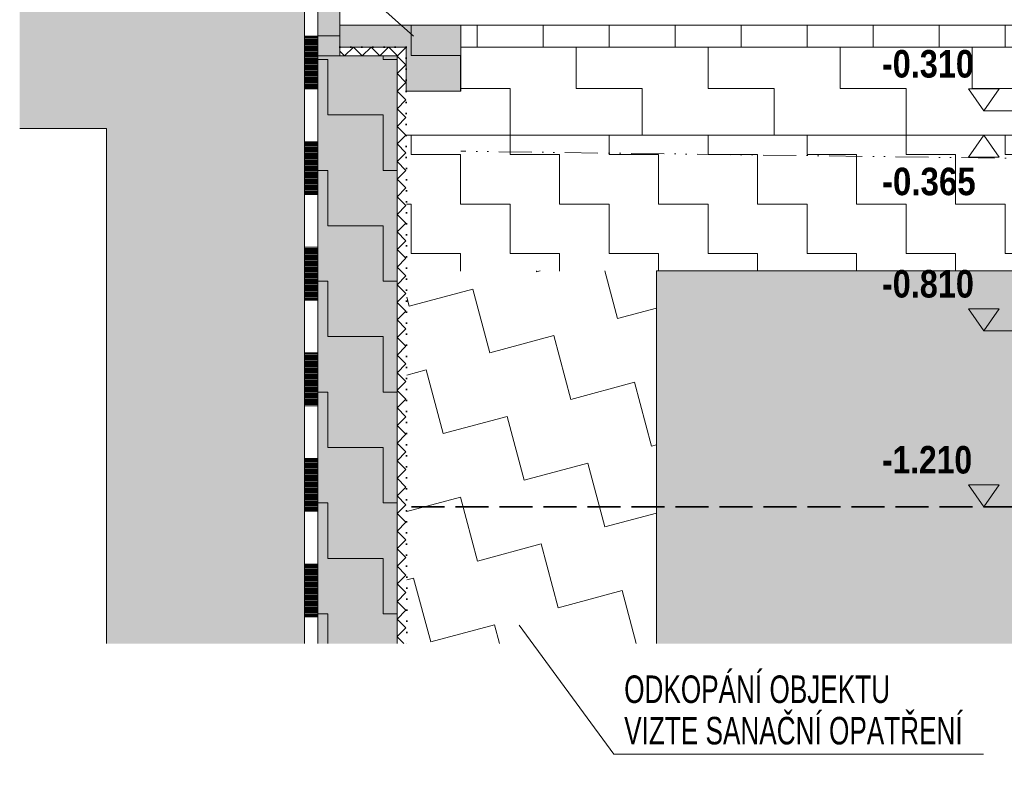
# Model space of a CAD drawing. Header units: millimetres. Extents: x -6145 to 8557, y -96590 to -75675.
# Tile 1 of 29: x -5614 to -3377, y -94145 to -92393. Entities that reach past the tile are written whole.
import ezdxf

# ---------------------------------------------------------------- set-up
doc = ezdxf.new("R2010")
doc.units = ezdxf.units.MM
for name, pattern in [('Carkovana 2x_1', [100, 75, -25]), ('Carkovana 2x_1_2', [195, 150, -45]), ('JIS_08_37', [25, 0, -25]), ('JIS_09_15', [150, 75, -25, 0, -25, 0, -25])]:
    doc.linetypes.add(name, pattern=pattern)
doc.layers.add('XR$3$VSTUPNÍ SCHODY - ŘEZ_1', color=7, linetype='Continuous', lineweight=25)
doc.styles.add('ARIALNARROW', font='ARIALN.TTF')
pattern_1 = [(0, (225, 225), (112.5, 112.5), [112.5, -112.5]), (90, (225, 225), (-112.5, 112.5), [112.5, -112.5])]

# ---------------------------------------------------------------- blocks, each defined once
blk = doc.blocks.new('VZOROVÁ ČÁRA_2')
at = {"layer": 'XR$3$VSTUPNÍ SCHODY - ŘEZ_1', "color": 7, "linetype": 'Continuous', "lineweight": 13}
for p, q in [((-4966.8, -92430.8), (-4936.8, -92430.8)), ((-4966.8, -92430.8), (-4966.8, -92550.8)), ((-4966.8, -92430.8), (-4966.8, -92550.8)), ((-4966.8, -92430.8), (-4966.8, -92550.8)), ((-4966.8, -92430.8), (-4966.8, -92550.8)), ((-4966.8, -92430.8), (-4966.8, -92550.8)), ((-4966.8, -92433.2), (-4936.8, -92433.2)), ((-4936.8, -92430.8), (-4936.8, -92550.8)), ((-4966.8, -92435.6), (-4936.8, -92435.6)), ((-4966.8, -92438), (-4936.8, -92438)), ((-4966.8, -92440.4), (-4936.8, -92440.4)), ((-4966.8, -92442.8), (-4936.8, -92442.8)), ((-4966.8, -92445.2), (-4936.8, -92445.2)), ((-4966.8, -92447.6), (-4936.8, -92447.6)), ((-4966.8, -92450), (-4936.8, -92450)), ((-4966.8, -92452.4), (-4936.8, -92452.4)), ((-4966.8, -92454.8), (-4936.8, -92454.8)), ((-4966.8, -92457.2), (-4936.8, -92457.2)), ((-4966.8, -92459.6), (-4936.8, -92459.6)), ((-4966.8, -92462), (-4936.8, -92462)), ((-4966.8, -92464.4), (-4936.8, -92464.4)), ((-4966.8, -92466.8), (-4936.8, -92466.8)), ((-4966.8, -92469.2), (-4936.8, -92469.2)), ((-4966.8, -92471.6), (-4936.8, -92471.6)), ((-4966.8, -92474), (-4936.8, -92474)), ((-4966.8, -92476.4), (-4936.8, -92476.4)), ((-4966.8, -92478.8), (-4936.8, -92478.8)), ((-4966.8, -92481.2), (-4936.8, -92481.2)), ((-4966.8, -92483.6), (-4936.8, -92483.6)), ((-4966.8, -92486), (-4936.8, -92486)), ((-4966.8, -92488.4), (-4936.8, -92488.4)), ((-4966.8, -92490.8), (-4936.8, -92490.8)), ((-4966.8, -92493.2), (-4936.8, -92493.2)), ((-4966.8, -92495.6), (-4936.8, -92495.6)), ((-4966.8, -92498), (-4936.8, -92498)), ((-4966.8, -92500.4), (-4936.8, -92500.4)), ((-4966.8, -92502.8), (-4936.8, -92502.8)), ((-4966.8, -92505.2), (-4936.8, -92505.2)), ((-4966.8, -92507.6), (-4936.8, -92507.6)), ((-4966.8, -92510), (-4936.8, -92510)), ((-4966.8, -92512.4), (-4936.8, -92512.4)), ((-4966.8, -92514.8), (-4936.8, -92514.8)), ((-4966.8, -92517.2), (-4936.8, -92517.2)), ((-4966.8, -92519.6), (-4936.8, -92519.6)), ((-4966.8, -92522), (-4936.8, -92522)), ((-4966.8, -92524.4), (-4936.8, -92524.4)), ((-4966.8, -92526.8), (-4936.8, -92526.8)), ((-4966.8, -92529.2), (-4936.8, -92529.2)), ((-4966.8, -92531.6), (-4936.8, -92531.6)), ((-4966.8, -92534), (-4936.8, -92534)), ((-4966.8, -92536.4), (-4936.8, -92536.4)), ((-4966.8, -92538.8), (-4936.8, -92538.8)), ((-4966.8, -92541.2), (-4936.8, -92541.2)), ((-4966.8, -92543.6), (-4936.8, -92543.6)), ((-4966.8, -92546), (-4936.8, -92546)), ((-4966.8, -92548.4), (-4936.8, -92548.4)), ((-4966.8, -92550.8), (-4936.8, -92550.8)), ((-4936.8, -92550.8), (-4936.8, -92670.8)), ((-4966.8, -92670.8), (-4936.8, -92670.8)), ((-4966.8, -92670.8), (-4966.8, -92790.8)), ((-4966.8, -92670.8), (-4966.8, -92790.8)), ((-4966.8, -92670.8), (-4966.8, -92790.8)), ((-4966.8, -92670.8), (-4966.8, -92790.8)), ((-4966.8, -92670.8), (-4966.8, -92790.8)), ((-4966.8, -92673.2), (-4936.8, -92673.2)), ((-4966.8, -92675.6), (-4936.8, -92675.6)), ((-4966.8, -92678), (-4936.8, -92678)), ((-4966.8, -92680.4), (-4936.8, -92680.4)), ((-4936.8, -92670.8), (-4936.8, -92790.8)), ((-4966.8, -92682.8), (-4936.8, -92682.8)), ((-4966.8, -92685.2), (-4936.8, -92685.2)), ((-4966.8, -92687.6), (-4936.8, -92687.6)), ((-4966.8, -92690), (-4936.8, -92690)), ((-4966.8, -92692.4), (-4936.8, -92692.4)), ((-4966.8, -92694.8), (-4936.8, -92694.8)), ((-4966.8, -92697.2), (-4936.8, -92697.2)), ((-4966.8, -92699.6), (-4936.8, -92699.6)), ((-4966.8, -92702), (-4936.8, -92702)), ((-4966.8, -92704.4), (-4936.8, -92704.4)), ((-4966.8, -92706.8), (-4936.8, -92706.8)), ((-4966.8, -92709.2), (-4936.8, -92709.2)), ((-4966.8, -92711.6), (-4936.8, -92711.6)), ((-4966.8, -92714), (-4936.8, -92714)), ((-4966.8, -92716.4), (-4936.8, -92716.4)), ((-4966.8, -92718.8), (-4936.8, -92718.8)), ((-4966.8, -92721.2), (-4936.8, -92721.2)), ((-4966.8, -92723.6), (-4936.8, -92723.6)), ((-4966.8, -92726), (-4936.8, -92726)), ((-4966.8, -92728.4), (-4936.8, -92728.4)), ((-4966.8, -92730.8), (-4936.8, -92730.8)), ((-4966.8, -92733.2), (-4936.8, -92733.2)), ((-4966.8, -92735.6), (-4936.8, -92735.6)), ((-4966.8, -92738), (-4936.8, -92738)), ((-4966.8, -92740.4), (-4936.8, -92740.4)), ((-4966.8, -92742.8), (-4936.8, -92742.8)), ((-4966.8, -92745.2), (-4936.8, -92745.2)), ((-4966.8, -92747.6), (-4936.8, -92747.6)), ((-4966.8, -92750), (-4936.8, -92750)), ((-4966.8, -92752.4), (-4936.8, -92752.4)), ((-4966.8, -92754.8), (-4936.8, -92754.8)), ((-4966.8, -92757.2), (-4936.8, -92757.2)), ((-4966.8, -92759.6), (-4936.8, -92759.6)), ((-4966.8, -92762), (-4936.8, -92762)), ((-4966.8, -92764.4), (-4936.8, -92764.4)), ((-4966.8, -92766.8), (-4936.8, -92766.8)), ((-4966.8, -92769.2), (-4936.8, -92769.2)), ((-4966.8, -92771.6), (-4936.8, -92771.6)), ((-4966.8, -92774), (-4936.8, -92774)), ((-4966.8, -92776.4), (-4936.8, -92776.4)), ((-4966.8, -92778.8), (-4936.8, -92778.8)), ((-4966.8, -92781.2), (-4936.8, -92781.2)), ((-4966.8, -92783.6), (-4936.8, -92783.6)), ((-4966.8, -92786), (-4936.8, -92786)), ((-4966.8, -92788.4), (-4936.8, -92788.4)), ((-4966.8, -92790.8), (-4936.8, -92790.8)), ((-4936.8, -92790.8), (-4936.8, -92910.8)), ((-4966.8, -92910.8), (-4936.8, -92910.8)), ((-4966.8, -92910.8), (-4966.8, -93030.8)), ((-4966.8, -92910.8), (-4966.8, -93030.8)), ((-4966.8, -92910.8), (-4966.8, -93030.8)), ((-4966.8, -92910.8), (-4966.8, -93030.8)), ((-4966.8, -92910.8), (-4966.8, -93030.8)), ((-4966.8, -92913.2), (-4936.8, -92913.2)), ((-4966.8, -92915.6), (-4936.8, -92915.6)), ((-4966.8, -92918), (-4936.8, -92918)), ((-4966.8, -92920.4), (-4936.8, -92920.4)), ((-4966.8, -92922.8), (-4936.8, -92922.8)), ((-4966.8, -92925.2), (-4936.8, -92925.2)), ((-4936.8, -92910.8), (-4936.8, -93030.8)), ((-4966.8, -92927.6), (-4936.8, -92927.6)), ((-4966.8, -92930), (-4936.8, -92930)), ((-4966.8, -92932.4), (-4936.8, -92932.4)), ((-4966.8, -92934.8), (-4936.8, -92934.8)), ((-4966.8, -92937.2), (-4936.8, -92937.2)), ((-4966.8, -92939.6), (-4936.8, -92939.6)), ((-4966.8, -92942), (-4936.8, -92942)), ((-4966.8, -92944.4), (-4936.8, -92944.4)), ((-4966.8, -92946.8), (-4936.8, -92946.8)), ((-4966.8, -92949.2), (-4936.8, -92949.2)), ((-4966.8, -92951.6), (-4936.8, -92951.6)), ((-4966.8, -92954), (-4936.8, -92954)), ((-4966.8, -92956.4), (-4936.8, -92956.4)), ((-4966.8, -92958.8), (-4936.8, -92958.8)), ((-4966.8, -92961.2), (-4936.8, -92961.2)), ((-4966.8, -92963.6), (-4936.8, -92963.6)), ((-4966.8, -92966), (-4936.8, -92966)), ((-4966.8, -92968.4), (-4936.8, -92968.4)), ((-4966.8, -92970.8), (-4936.8, -92970.8)), ((-4966.8, -92973.2), (-4936.8, -92973.2)), ((-4966.8, -92975.6), (-4936.8, -92975.6)), ((-4966.8, -92978), (-4936.8, -92978)), ((-4966.8, -92980.4), (-4936.8, -92980.4)), ((-4966.8, -92982.8), (-4936.8, -92982.8)), ((-4966.8, -92985.2), (-4936.8, -92985.2)), ((-4966.8, -92987.6), (-4936.8, -92987.6)), ((-4966.8, -92990), (-4936.8, -92990)), ((-4966.8, -92992.4), (-4936.8, -92992.4)), ((-4966.8, -92994.8), (-4936.8, -92994.8)), ((-4966.8, -92997.2), (-4936.8, -92997.2)), ((-4966.8, -92999.6), (-4936.8, -92999.6)), ((-4966.8, -93002), (-4936.8, -93002)), ((-4966.8, -93004.4), (-4936.8, -93004.4)), ((-4966.8, -93006.8), (-4936.8, -93006.8)), ((-4966.8, -93009.2), (-4936.8, -93009.2)), ((-4966.8, -93011.6), (-4936.8, -93011.6)), ((-4966.8, -93014), (-4936.8, -93014)), ((-4966.8, -93016.4), (-4936.8, -93016.4)), ((-4966.8, -93018.8), (-4936.8, -93018.8)), ((-4966.8, -93021.2), (-4936.8, -93021.2)), ((-4966.8, -93023.6), (-4936.8, -93023.6)), ((-4966.8, -93026), (-4936.8, -93026)), ((-4966.8, -93028.4), (-4936.8, -93028.4)), ((-4966.8, -93030.8), (-4936.8, -93030.8)), ((-4936.8, -93030.8), (-4936.7, -93150.8)), ((-4966.7, -93150.8), (-4936.7, -93150.8)), ((-4966.7, -93150.8), (-4966.7, -93270.8)), ((-4966.7, -93150.8), (-4966.7, -93270.8)), ((-4966.7, -93150.8), (-4966.7, -93270.8)), ((-4966.7, -93150.8), (-4966.7, -93270.8)), ((-4966.7, -93150.8), (-4966.7, -93270.8)), ((-4966.7, -93153.2), (-4936.7, -93153.2)), ((-4966.7, -93155.6), (-4936.7, -93155.6)), ((-4966.7, -93158), (-4936.7, -93158)), ((-4966.7, -93160.4), (-4936.7, -93160.4)), ((-4966.7, -93162.8), (-4936.7, -93162.8)), ((-4966.7, -93165.2), (-4936.7, -93165.2)), ((-4966.7, -93167.6), (-4936.7, -93167.6)), ((-4966.7, -93170), (-4936.7, -93170)), ((-4966.7, -93172.4), (-4936.7, -93172.4)), ((-4936.7, -93150.8), (-4936.7, -93270.8)), ((-4966.7, -93174.8), (-4936.7, -93174.8)), ((-4966.7, -93177.2), (-4936.7, -93177.2)), ((-4966.7, -93179.6), (-4936.7, -93179.6)), ((-4966.7, -93182), (-4936.7, -93182)), ((-4966.7, -93184.4), (-4936.7, -93184.4)), ((-4966.7, -93186.8), (-4936.7, -93186.8)), ((-4966.7, -93189.2), (-4936.7, -93189.2)), ((-4966.7, -93191.6), (-4936.7, -93191.6)), ((-4966.7, -93194), (-4936.7, -93194)), ((-4966.7, -93196.4), (-4936.7, -93196.4)), ((-4966.7, -93198.8), (-4936.7, -93198.8)), ((-4966.7, -93201.2), (-4936.7, -93201.2)), ((-4966.7, -93203.6), (-4936.7, -93203.6)), ((-4966.7, -93206), (-4936.7, -93206)), ((-4966.7, -93208.4), (-4936.7, -93208.4)), ((-4966.7, -93210.8), (-4936.7, -93210.8)), ((-4966.7, -93213.2), (-4936.7, -93213.2)), ((-4966.7, -93215.6), (-4936.7, -93215.6)), ((-4966.7, -93218), (-4936.7, -93218)), ((-4966.7, -93220.4), (-4936.7, -93220.4)), ((-4966.7, -93222.8), (-4936.7, -93222.8)), ((-4966.7, -93225.2), (-4936.7, -93225.2)), ((-4966.7, -93227.6), (-4936.7, -93227.6)), ((-4966.7, -93230), (-4936.7, -93230)), ((-4966.7, -93232.4), (-4936.7, -93232.4)), ((-4966.7, -93234.8), (-4936.7, -93234.8)), ((-4966.7, -93237.2), (-4936.7, -93237.2)), ((-4966.7, -93239.6), (-4936.7, -93239.6)), ((-4966.7, -93242), (-4936.7, -93242)), ((-4966.7, -93244.4), (-4936.7, -93244.4)), ((-4966.7, -93246.8), (-4936.7, -93246.8)), ((-4966.7, -93249.2), (-4936.7, -93249.2)), ((-4966.7, -93251.6), (-4936.7, -93251.6)), ((-4966.7, -93254), (-4936.7, -93254)), ((-4966.7, -93256.4), (-4936.7, -93256.4)), ((-4966.7, -93258.8), (-4936.7, -93258.8)), ((-4966.7, -93261.2), (-4936.7, -93261.2)), ((-4966.7, -93263.6), (-4936.7, -93263.6)), ((-4966.7, -93266), (-4936.7, -93266)), ((-4966.7, -93268.4), (-4936.7, -93268.4)), ((-4966.7, -93270.8), (-4936.7, -93270.8)), ((-4936.7, -93270.8), (-4936.7, -93390.8)), ((-4966.7, -93390.8), (-4936.7, -93390.8)), ((-4966.7, -93390.8), (-4966.7, -93510.8)), ((-4966.7, -93390.8), (-4966.7, -93510.8)), ((-4966.7, -93390.8), (-4966.7, -93510.8)), ((-4966.7, -93390.8), (-4966.7, -93510.8)), ((-4966.7, -93390.8), (-4966.7, -93510.8)), ((-4966.7, -93393.2), (-4936.7, -93393.2)), ((-4966.7, -93395.6), (-4936.7, -93395.6)), ((-4936.7, -93390.8), (-4936.7, -93510.8)), ((-4966.7, -93398), (-4936.7, -93398)), ((-4966.7, -93400.4), (-4936.7, -93400.4)), ((-4966.7, -93402.8), (-4936.7, -93402.8)), ((-4966.7, -93405.2), (-4936.7, -93405.2)), ((-4966.7, -93407.6), (-4936.7, -93407.6)), ((-4966.7, -93410), (-4936.7, -93410)), ((-4966.7, -93412.4), (-4936.7, -93412.4)), ((-4966.7, -93414.8), (-4936.7, -93414.8)), ((-4966.7, -93417.2), (-4936.7, -93417.2)), ((-4966.7, -93419.6), (-4936.7, -93419.6)), ((-4966.7, -93422), (-4936.7, -93422)), ((-4966.7, -93424.4), (-4936.7, -93424.4)), ((-4966.7, -93426.8), (-4936.7, -93426.8)), ((-4966.7, -93429.2), (-4936.7, -93429.2)), ((-4966.7, -93431.6), (-4936.7, -93431.6)), ((-4966.7, -93434), (-4936.7, -93434)), ((-4966.7, -93436.4), (-4936.7, -93436.4)), ((-4966.7, -93438.8), (-4936.7, -93438.8)), ((-4966.7, -93441.2), (-4936.7, -93441.2)), ((-4966.7, -93443.6), (-4936.7, -93443.6)), ((-4966.7, -93446), (-4936.7, -93446)), ((-4966.7, -93448.4), (-4936.7, -93448.4)), ((-4966.7, -93450.8), (-4936.7, -93450.8)), ((-4966.7, -93453.2), (-4936.7, -93453.2)), ((-4966.7, -93455.6), (-4936.7, -93455.6)), ((-4966.7, -93458), (-4936.7, -93458)), ((-4966.7, -93460.4), (-4936.7, -93460.4)), ((-4966.7, -93462.8), (-4936.7, -93462.8)), ((-4966.7, -93465.2), (-4936.7, -93465.2)), ((-4966.7, -93467.6), (-4936.7, -93467.6)), ((-4966.7, -93470), (-4936.7, -93470)), ((-4966.7, -93472.4), (-4936.7, -93472.4)), ((-4966.7, -93474.8), (-4936.7, -93474.8)), ((-4966.7, -93477.2), (-4936.7, -93477.2)), ((-4966.7, -93479.6), (-4936.7, -93479.6)), ((-4966.7, -93482), (-4936.7, -93482)), ((-4966.7, -93484.4), (-4936.7, -93484.4)), ((-4966.7, -93486.8), (-4936.7, -93486.8)), ((-4966.7, -93489.2), (-4936.7, -93489.2)), ((-4966.7, -93491.6), (-4936.7, -93491.6)), ((-4966.7, -93494), (-4936.7, -93494)), ((-4966.7, -93496.4), (-4936.7, -93496.4)), ((-4966.7, -93498.8), (-4936.7, -93498.8)), ((-4966.7, -93501.2), (-4936.7, -93501.2)), ((-4966.7, -93503.6), (-4936.7, -93503.6)), ((-4966.7, -93506), (-4936.7, -93506)), ((-4966.7, -93508.4), (-4936.7, -93508.4)), ((-4966.7, -93510.8), (-4936.7, -93510.8)), ((-4936.7, -93510.8), (-4936.7, -93630.8)), ((-4966.7, -93630.8), (-4936.7, -93630.8)), ((-4966.7, -93630.8), (-4966.7, -93750.8)), ((-4966.7, -93630.8), (-4966.7, -93750.8)), ((-4966.7, -93630.8), (-4966.7, -93750.8)), ((-4966.7, -93630.8), (-4966.7, -93750.8)), ((-4966.7, -93630.8), (-4966.7, -93750.8)), ((-4966.7, -93633.2), (-4936.7, -93633.2)), ((-4966.7, -93635.6), (-4936.7, -93635.6)), ((-4966.7, -93638), (-4936.7, -93638)), ((-4966.7, -93640.4), (-4936.7, -93640.4)), ((-4966.7, -93642.8), (-4936.7, -93642.8)), ((-4936.7, -93630.8), (-4936.7, -93750.8)), ((-4966.7, -93645.2), (-4936.7, -93645.2)), ((-4966.7, -93647.6), (-4936.7, -93647.6)), ((-4966.7, -93650), (-4936.7, -93650)), ((-4966.7, -93652.4), (-4936.7, -93652.4)), ((-4966.7, -93654.8), (-4936.7, -93654.8)), ((-4966.7, -93657.2), (-4936.7, -93657.2)), ((-4966.7, -93659.6), (-4936.7, -93659.6)), ((-4966.7, -93662), (-4936.7, -93662)), ((-4966.7, -93664.4), (-4936.7, -93664.4)), ((-4966.7, -93666.8), (-4936.7, -93666.8)), ((-4966.7, -93669.2), (-4936.7, -93669.2)), ((-4966.7, -93671.6), (-4936.7, -93671.6)), ((-4966.7, -93674), (-4936.7, -93674)), ((-4966.7, -93676.4), (-4936.7, -93676.4)), ((-4966.7, -93678.8), (-4936.7, -93678.8)), ((-4966.7, -93681.2), (-4936.7, -93681.2)), ((-4966.7, -93683.6), (-4936.7, -93683.6)), ((-4966.7, -93686), (-4936.7, -93686)), ((-4966.7, -93688.4), (-4936.7, -93688.4)), ((-4966.7, -93690.8), (-4936.7, -93690.8)), ((-4966.7, -93693.2), (-4936.7, -93693.2)), ((-4966.7, -93695.6), (-4936.7, -93695.6)), ((-4966.7, -93698), (-4936.7, -93698)), ((-4966.7, -93700.4), (-4936.7, -93700.4)), ((-4966.7, -93702.8), (-4936.7, -93702.8)), ((-4966.7, -93705.2), (-4936.7, -93705.2)), ((-4966.7, -93707.6), (-4936.7, -93707.6)), ((-4966.7, -93710), (-4936.7, -93710)), ((-4966.7, -93712.4), (-4936.7, -93712.4)), ((-4966.7, -93714.8), (-4936.7, -93714.8)), ((-4966.7, -93717.2), (-4936.7, -93717.2)), ((-4966.7, -93719.6), (-4936.7, -93719.6)), ((-4966.7, -93722), (-4936.7, -93722)), ((-4966.7, -93724.4), (-4936.7, -93724.4)), ((-4966.7, -93726.8), (-4936.7, -93726.8)), ((-4966.7, -93729.2), (-4936.7, -93729.2)), ((-4966.7, -93731.6), (-4936.7, -93731.6)), ((-4966.7, -93734), (-4936.7, -93734)), ((-4966.7, -93736.4), (-4936.7, -93736.4)), ((-4966.7, -93738.8), (-4936.7, -93738.8)), ((-4966.7, -93741.2), (-4936.7, -93741.2)), ((-4966.7, -93743.6), (-4936.7, -93743.6)), ((-4966.7, -93746), (-4936.7, -93746)), ((-4966.7, -93748.4), (-4936.7, -93748.4)), ((-4966.7, -93750.8), (-4966.7, -93811.7)), ((-4966.7, -93750.8), (-4966.7, -93811.7)), ((-4966.7, -93750.8), (-4936.7, -93750.8)), ((-4936.7, -93750.8), (-4936.7, -93811.7))]:
    blk.add_line(p, q, dxfattribs=at)
for points in [[(-4966.8, -92310.8), (-4966.8, -92310.8), (-4966.8, -92430.8), (-4966.8, -92550.8)], [(-4966.8, -92310.8), (-4966.8, -92310.8), (-4966.8, -92430.8), (-4966.8, -92550.8)], [(-4936.8, -92310.8), (-4936.8, -92310.8), (-4936.8, -92430.8)], [(-4966.8, -92550.8), (-4966.8, -92670.8), (-4966.8, -92790.8)], [(-4966.8, -92550.8), (-4966.8, -92670.8), (-4966.8, -92790.8)], [(-4966.8, -92790.8), (-4966.8, -92910.8), (-4966.8, -93030.8)], [(-4966.8, -92790.8), (-4966.8, -92910.8), (-4966.8, -93030.8)], [(-4966.8, -93030.8), (-4966.7, -93150.8), (-4966.7, -93270.8)], [(-4966.8, -93030.8), (-4966.7, -93150.8), (-4966.7, -93270.8)], [(-4966.7, -93270.8), (-4966.7, -93390.8), (-4966.7, -93510.8)], [(-4966.7, -93270.8), (-4966.7, -93390.8), (-4966.7, -93510.8)], [(-4966.7, -93510.8), (-4966.7, -93630.8), (-4966.7, -93750.8)], [(-4966.7, -93510.8), (-4966.7, -93630.8), (-4966.7, -93750.8)]]:
    blk.add_lwpolyline(points, dxfattribs=at)
blk = doc.blocks.new('VZOROVÁ ČÁRA_3')
at = {"layer": 'XR$3$VSTUPNÍ SCHODY - ŘEZ_1', "color": 7, "linetype": 'Continuous', "lineweight": 13}
for p, q in [((-4855.8, -92455.8), (-4855.8, -92455.8)), ((-4855.8, -92455.8), (-4855.8, -92455.8)), ((-4815.8, -92455.8), (-4815.8, -92455.8)), ((-4815.8, -92455.8), (-4815.8, -92455.8)), ((-4775.8, -92455.8), (-4775.8, -92455.8)), ((-4775.8, -92455.8), (-4775.8, -92455.8)), ((-4735.8, -92455.8), (-4735.8, -92455.8)), ((-4735.8, -92455.8), (-4735.8, -92455.8))]:
    blk.add_line(p, q, dxfattribs=at)
for points in [[(-4855.8, -92455.8), (-4875.8, -92475.8), (-4886.7, -92464.8)], [(-4815.8, -92455.8), (-4835.8, -92475.8), (-4855.7, -92455.8)], [(-4775.8, -92455.8), (-4795.8, -92475.8), (-4815.7, -92455.8)], [(-4735.8, -92455.8), (-4755.8, -92475.8), (-4775.7, -92455.8)]]:
    blk.add_lwpolyline(points, dxfattribs=at)
blk = doc.blocks.new('VZOROVÁ ČÁRA_4')
at = {"layer": 'XR$3$VSTUPNÍ SCHODY - ŘEZ_1', "color": 7, "linetype": 'Continuous', "lineweight": 13}
for p, q in [((-4756.7, -92475.9), (-4756.7, -92475.9)), ((-4756.7, -92475.9), (-4756.7, -92475.9)), ((-4756.7, -92515.9), (-4756.7, -92515.9)), ((-4756.7, -92515.9), (-4756.7, -92515.9)), ((-4756.7, -92555.9), (-4756.7, -92555.9)), ((-4756.7, -92555.9), (-4756.7, -92555.9)), ((-4756.7, -92595.9), (-4756.7, -92595.9)), ((-4756.7, -92595.9), (-4756.7, -92595.9)), ((-4756.7, -92635.9), (-4756.7, -92635.9)), ((-4756.7, -92635.9), (-4756.7, -92635.9)), ((-4756.7, -92675.9), (-4756.7, -92675.9)), ((-4756.7, -92675.9), (-4756.7, -92675.9)), ((-4756.7, -92715.9), (-4756.7, -92715.9)), ((-4756.7, -92715.9), (-4756.7, -92715.9)), ((-4756.7, -92755.9), (-4756.7, -92755.9)), ((-4756.7, -92755.9), (-4756.7, -92755.9)), ((-4756.7, -92795.9), (-4756.7, -92795.9)), ((-4756.7, -92795.9), (-4756.7, -92795.9)), ((-4756.7, -92835.9), (-4756.7, -92835.9)), ((-4756.7, -92835.9), (-4756.7, -92835.9)), ((-4756.7, -92875.9), (-4756.7, -92875.9)), ((-4756.7, -92875.9), (-4756.7, -92875.9)), ((-4756.7, -92915.9), (-4756.7, -92915.9)), ((-4756.7, -92915.9), (-4756.7, -92915.9)), ((-4756.7, -92955.9), (-4756.7, -92955.9)), ((-4756.7, -92955.9), (-4756.7, -92955.9)), ((-4756.7, -92995.9), (-4756.7, -92995.9)), ((-4756.7, -92995.9), (-4756.7, -92995.9)), ((-4756.7, -93035.9), (-4756.7, -93035.9)), ((-4756.7, -93035.9), (-4756.7, -93035.9)), ((-4756.7, -93075.9), (-4756.7, -93075.9)), ((-4756.7, -93075.9), (-4756.7, -93075.9)), ((-4756.7, -93115.9), (-4756.7, -93115.9)), ((-4756.7, -93115.9), (-4756.7, -93115.9)), ((-4756.7, -93155.9), (-4756.7, -93155.9)), ((-4756.7, -93155.9), (-4756.7, -93155.9)), ((-4756.7, -93195.9), (-4756.7, -93195.9)), ((-4756.7, -93195.9), (-4756.7, -93195.9)), ((-4756.7, -93235.9), (-4756.7, -93235.9)), ((-4756.7, -93235.9), (-4756.7, -93235.9)), ((-4756.7, -93275.9), (-4756.7, -93275.9)), ((-4756.7, -93275.9), (-4756.7, -93275.9)), ((-4756.7, -93315.9), (-4756.7, -93315.9)), ((-4756.7, -93315.9), (-4756.7, -93315.9)), ((-4756.7, -93355.9), (-4756.7, -93355.9)), ((-4756.7, -93355.9), (-4756.7, -93355.9)), ((-4756.7, -93395.9), (-4756.7, -93395.9)), ((-4756.7, -93395.9), (-4756.7, -93395.9)), ((-4756.7, -93435.9), (-4756.7, -93435.9)), ((-4756.7, -93435.9), (-4756.7, -93435.9)), ((-4756.7, -93475.9), (-4756.7, -93475.9)), ((-4756.7, -93475.9), (-4756.7, -93475.9)), ((-4756.7, -93515.9), (-4756.7, -93515.9)), ((-4756.7, -93515.9), (-4756.7, -93515.9)), ((-4756.7, -93555.9), (-4756.7, -93555.9)), ((-4756.7, -93555.9), (-4756.7, -93555.9)), ((-4756.7, -93595.9), (-4756.7, -93595.9)), ((-4756.7, -93595.9), (-4756.7, -93595.9)), ((-4756.7, -93635.9), (-4756.7, -93635.9)), ((-4756.7, -93635.9), (-4756.7, -93635.9)), ((-4756.7, -93675.9), (-4756.7, -93675.9)), ((-4756.7, -93675.9), (-4756.7, -93675.9)), ((-4756.7, -93715.9), (-4756.7, -93715.9)), ((-4756.7, -93715.9), (-4756.7, -93715.9)), ((-4756.7, -93755.9), (-4756.7, -93755.9)), ((-4756.7, -93755.9), (-4756.7, -93755.9)), ((-4756.7, -93795.9), (-4756.7, -93795.9)), ((-4756.7, -93795.9), (-4756.7, -93795.9)), ((-4756.7, -93795.9), (-4740.9, -93811.7))]:
    blk.add_line(p, q, dxfattribs=at)
for points in [[(-4756.7, -92475.9), (-4736.7, -92495.8), (-4756.7, -92515.8)], [(-4756.7, -92515.9), (-4736.7, -92535.8), (-4756.7, -92555.8)], [(-4756.7, -92555.9), (-4736.7, -92575.8), (-4756.7, -92595.8)], [(-4756.7, -92595.9), (-4736.7, -92615.8), (-4756.7, -92635.8)], [(-4756.7, -92635.9), (-4736.7, -92655.8), (-4756.7, -92675.8)], [(-4756.7, -92675.9), (-4736.7, -92695.8), (-4756.7, -92715.8)], [(-4756.7, -92715.9), (-4736.7, -92735.8), (-4756.7, -92755.8)], [(-4756.7, -92755.9), (-4736.7, -92775.8), (-4756.7, -92795.8)], [(-4756.7, -92795.9), (-4736.7, -92815.8), (-4756.7, -92835.8)], [(-4756.7, -92835.9), (-4736.7, -92855.8), (-4756.7, -92875.8)], [(-4756.7, -92875.9), (-4736.7, -92895.8), (-4756.7, -92915.8)], [(-4756.7, -92915.9), (-4736.7, -92935.8), (-4756.7, -92955.8)], [(-4756.7, -92955.9), (-4736.7, -92975.8), (-4756.7, -92995.8)], [(-4756.7, -92995.9), (-4736.7, -93015.8), (-4756.7, -93035.8)], [(-4756.7, -93035.9), (-4736.7, -93055.8), (-4756.7, -93075.8)], [(-4756.7, -93075.9), (-4736.7, -93095.8), (-4756.7, -93115.8)], [(-4756.7, -93115.9), (-4736.7, -93135.8), (-4756.7, -93155.8)], [(-4756.7, -93155.9), (-4736.7, -93175.8), (-4756.7, -93195.8)], [(-4756.7, -93195.9), (-4736.7, -93215.8), (-4756.7, -93235.8)], [(-4756.7, -93235.9), (-4736.7, -93255.8), (-4756.7, -93275.8)], [(-4756.7, -93275.9), (-4736.7, -93295.8), (-4756.7, -93315.8)], [(-4756.7, -93315.9), (-4736.7, -93335.8), (-4756.7, -93355.8)], [(-4756.7, -93355.9), (-4736.7, -93375.8), (-4756.7, -93395.8)], [(-4756.7, -93395.9), (-4736.7, -93415.8), (-4756.7, -93435.8)], [(-4756.7, -93435.9), (-4736.7, -93455.8), (-4756.7, -93475.8)], [(-4756.7, -93475.9), (-4736.7, -93495.8), (-4756.7, -93515.8)], [(-4756.7, -93515.9), (-4736.7, -93535.8), (-4756.7, -93555.8)], [(-4756.7, -93555.9), (-4736.7, -93575.8), (-4756.7, -93595.8)], [(-4756.7, -93595.9), (-4736.7, -93615.8), (-4756.7, -93635.8)], [(-4756.7, -93635.9), (-4736.7, -93655.8), (-4756.7, -93675.8)], [(-4756.7, -93675.9), (-4736.7, -93695.8), (-4756.7, -93715.8)], [(-4756.7, -93715.9), (-4736.7, -93735.8), (-4756.7, -93755.8)], [(-4756.7, -93755.9), (-4736.7, -93775.8), (-4756.7, -93795.8)]]:
    blk.add_lwpolyline(points, dxfattribs=at)
blk = doc.blocks.new('COMPLEX_ELEVATIONDIM_7')
at = {"layer": 'XR$3$VSTUPNÍ SCHODY - ŘEZ_1', "color": 6, "linetype": 'Continuous', "lineweight": 18}
for p, q in [((-3388.1, -92250.8), (-3458.1, -92250.8)), ((-3458.1, -92250.8), (-3423.1, -92300.8)), ((-3423.1, -92300.8), (-3388.1, -92250.8)), ((-2226.6, -92240.8), (-2226.6, -92340.7)), ((-2126.7, -92240.8), (-2226.6, -92240.8)), ((-2126.7, -92340.7), (-2126.7, -92240.8)), ((-2502.1, -92265.5), (-2431.4, -92336.1)), ((-2502, -92336.1), (-2431.4, -92265.5)), ((-3423.1, -92300.8), (-3423.1, -92300.8)), ((-3423.1, -92300.8), (-3423.1, -92300.8)), ((-3423.1, -92300.8), (-3323.1, -92300.8)), ((-3423.1, -92300.8), (-3423.1, -92300.8)), ((-3423.1, -92300.8), (-3423.1, -92300.8)), ((-2226.6, -92340.7), (-2126.7, -92340.7)), ((-3388.1, -92550.8), (-3458.1, -92550.8)), ((-3458.1, -92550.8), (-3423.1, -92600.8)), ((-3423.1, -92600.8), (-3388.1, -92550.8)), ((-2552.1, -92565.5), (-2481.4, -92636.1)), ((-2552, -92636.1), (-2481.4, -92565.5)), ((-3423.1, -92600.8), (-3423.1, -92600.8)), ((-3423.1, -92600.8), (-3423.1, -92600.8)), ((-3423.1, -92600.8), (-3323.1, -92600.8)), ((-3423.1, -92600.8), (-3423.1, -92600.8)), ((-3423.1, -92600.8), (-3423.1, -92600.8)), ((-2552.1, -92620.5), (-2481.4, -92691.1)), ((-2552, -92691.1), (-2481.4, -92620.5)), ((-3458.1, -92705.8), (-3423.1, -92655.8)), ((-3423.1, -92655.8), (-3388.1, -92705.8)), ((-3423.1, -92655.8), (-3423.1, -92655.8)), ((-3423.1, -92655.8), (-3423.1, -92655.8)), ((-3423.1, -92655.8), (-3323.1, -92655.8)), ((-3423.1, -92655.8), (-3423.1, -92655.8)), ((-3423.1, -92655.8), (-3423.1, -92655.8)), ((-3388.1, -92705.8), (-3458.1, -92705.8)), ((-3388.1, -93050.8), (-3458.1, -93050.8)), ((-3458.1, -93050.8), (-3423.1, -93100.8)), ((-3423.1, -93100.8), (-3388.1, -93050.8)), ((-2582.1, -93065.5), (-2511.4, -93136.1)), ((-2582, -93136.1), (-2511.4, -93065.5)), ((-3423.1, -93100.8), (-3423.1, -93100.8)), ((-3423.1, -93100.8), (-3423.1, -93100.8)), ((-3423.1, -93100.8), (-3323.1, -93100.8)), ((-3423.1, -93100.8), (-3423.1, -93100.8)), ((-3423.1, -93100.8), (-3423.1, -93100.8)), ((-3388.1, -93450.8), (-3458.1, -93450.8)), ((-3458.1, -93450.8), (-3423.1, -93500.8)), ((-3423.1, -93500.8), (-3388.1, -93450.8)), ((-2582.1, -93465.5), (-2511.4, -93536.1)), ((-2582, -93536.1), (-2511.4, -93465.5)), ((-3423.1, -93500.8), (-3423.1, -93500.8)), ((-3423.1, -93500.8), (-3423.1, -93500.8)), ((-3423.1, -93500.8), (-3323.1, -93500.8)), ((-3423.1, -93500.8), (-3423.1, -93500.8)), ((-3423.1, -93500.8), (-3423.1, -93500.8))]:
    blk.add_line(p, q, dxfattribs=at)
blk.add_circle((-2176.7, -92290.8), 5, dxfattribs=at)
at = {"layer": 'XR$3$VSTUPNÍ SCHODY - ŘEZ_1', "color": 6, "linetype": 'Continuous', "lineweight": 18, "char_height": 62.5, "attachment_point": 7, "style": 'ARIALNARROW'}
for s, insert, width in [('\\W1.03;\\fArial Narrow|i0|b1|c0|p0;-0.010', (-3654.8, -92225.8), 245.42), ('\\W1.03;\\fArial Narrow|i0|b1|c0|p0;-0.310', (-3654.8, -92525.8), 245.42), ('\\W1.05;\\fArial Narrow|i0|b1|c0|p0;-0.365', (-3654.8, -92793.3), 246.03), ('\\W1.03;\\fArial Narrow|i0|b1|c0|p0;-0.810', (-3654.8, -93025.8), 245.42), ('\\W1.01;\\fArial Narrow|i0|b1|c0|p0;-1.210', (-3654.8, -93425.8), 244.832)]:
    blk.add_mtext(s, dxfattribs=dict(at, insert=insert, width=width))

msp = doc.modelspace()

# ---------------------------------------------------------------- hatches: boundary and pattern name
at = {"layer": 'XR$3$VSTUPNÍ SCHODY - ŘEZ_1', "linetype": 'Continuous', "lineweight": 13}
msp.add_hatch(color=250, dxfattribs=at).paths.add_polyline_path([(-5614.3, -92640.8), (-5416.7, -92640.8), (-5416.7, -93811.7), (-4966.8, -93811.7), (-4966.8, -92670.8), (-4966.7, -92670.8), (-4966.7, -92475.8), (-4966.7, -92315.8), (-5056.7, -92315.8), (-5056.7, -92305.8), (-5614.3, -92305.8)])
for color, points in [(11, [(-4936.7, -92475.8), (-4886.7, -92475.8), (-4886.7, -92375.8), (-4936.7, -92375.8)]), (11, [(-4886.7, -92455.8), (-4735.7, -92455.8), (-4735.7, -92522.8), (-4735.7, -92555.8), (-4611.8, -92555.8), (-4611.8, -92405.8), (-4886.7, -92405.8)]), (11, [(-4756.7, -92475.8), (-4936.7, -92475.8), (-4936.8, -93811.7), (-4756.8, -93811.7)]), (9, [(-4166.7, -93811.7), (-710.8, -93811.7), (-710.8, -93060.8), (-1528, -93060.8), (-1546.7, -93100.8), (-1546.7, -93500.8), (-2549.1, -93500.8), (-2549.1, -93100.8), (-2594.3, -92964.6), (-4166.7, -92964.6)])]:
    msp.add_hatch(color=color, dxfattribs=at).paths.add_polyline_path(points, flags=0)
h = msp.add_hatch(dxfattribs=at)
h.set_pattern_fill('VZOR', scale=90, style=0, pattern_type=2)
h.set_pattern_definition([(0, (180, 180), (90, 90), [90, -90]), (90, (180, 180), (-90, 90), [90, -90])])
h.paths.add_polyline_path([(-4936.7, -92475.8), (-4886.7, -92475.8), (-4886.7, -92375.8), (-4936.7, -92375.8)], flags=0)
h = msp.add_hatch(dxfattribs=at)
h.set_pattern_fill('VZOR', scale=112.5, style=0, pattern_type=2)
h.set_pattern_definition(pattern_1)
h.paths.add_polyline_path([(-4886.7, -92455.8), (-4735.7, -92455.8), (-4735.7, -92522.8), (-4735.7, -92555.8), (-4611.8, -92555.8), (-4611.8, -92405.8), (-4886.7, -92405.8)], flags=0)
h = msp.add_hatch(dxfattribs=at)
h.set_pattern_fill('VZOR', scale=75, style=0, pattern_type=2)
h.set_pattern_definition([(0, (150, 150), (75, 75), [75, -75]), (90, (150, 150), (-75, 75), [75, -75])])
h.paths.add_polyline_path([(-2466.7, -92455.8), (-2466.7, -92405.8), (-4611.8, -92405.8), (-4611.8, -92455.8)], flags=0)
h = msp.add_hatch(dxfattribs=at)
h.set_pattern_fill('VZOR', scale=150, style=0, pattern_type=2)
h.set_pattern_definition([(0, (300, 300), (150, 150), [150, -150]), (90, (300, 300), (-150, 150), [150, -150])])
h.paths.add_polyline_path([(-2466.7, -92455.8), (-4611.8, -92455.8), (-4611.8, -92555.8), (-4735.7, -92555.8), (-4735.6, -92655.8), (-2516.7, -92655.8), (-2516.7, -92600.8), (-2466.7, -92600.8)], flags=0)
h = msp.add_hatch(dxfattribs=at)
h.set_pattern_fill('VZOR', scale=126, style=0, pattern_type=2)
h.set_pattern_definition([(0, (252, 252), (126, 126), [126, -126]), (90, (252, 252), (-126, 126), [126, -126])])
h.paths.add_polyline_path([(-4756.7, -92475.8), (-4936.7, -92475.8), (-4936.8, -93811.7), (-4756.8, -93811.7)], flags=0)
h = msp.add_hatch(dxfattribs=at)
h.set_pattern_fill('VZOR', scale=112.5, style=0, pattern_type=2)
h.set_pattern_definition(pattern_1)
h.paths.add_polyline_path([(-2546.7, -93100.8), (-2516.7, -93100.8), (-2516.7, -92655.8), (-4735.6, -92655.8), (-4735.3, -92965.1), (-2594.3, -92964.6)], flags=0)
h = msp.add_hatch(dxfattribs=at)
h.set_pattern_fill('VZOR', scale=150, angle=15, style=0, pattern_type=2)
h.set_pattern_definition([(15, (212.13, 367.42), (106.06602, 183.71173), [150, -150]), (105, (212.13, 367.42), (-183.71173, 106.06602), [150, -150])])
h.paths.add_polyline_path([(-4166.7, -92964.6), (-4734.7, -92964.6), (-4734.7, -93811.7), (-4166.7, -93811.7)], flags=0)

# ---------------------------------------------------------------- linework, layer by layer
at = {"layer": 'XR$3$VSTUPNÍ SCHODY - ŘEZ_1', "color": 7, "linetype": 'Continuous', "lineweight": 13}
for p, q in [((-5289.5, -91919.1), (-4719.4, -92430.8)), ((-4966.7, -92475.8), (-4966.7, -92300.8)), ((-4936.7, -92475.8), (-4936.7, -92300.8)), ((-4886.7, -92475.8), (-4886.7, -92375.8)), ((-4886.7, -92405.8), (-2466.7, -92405.8)), ((-4611.8, -92405.8), (-4611.8, -92555.8)), ((-4735.7, -92455.8), (-4886.7, -92455.8)), ((-4735.7, -92555.8), (-4735.7, -92455.8)), ((-4611.8, -92455.8), (-2466.7, -92455.8)), ((-4966.7, -92475.8), (-4966.7, -93811.7)), ((-4786.7, -92475.8), (-4936.7, -92475.8)), ((-4756.7, -92475.8), (-4936.7, -92475.8)), ((-4756.7, -92475.8), (-4756.8, -93811.7)), ((-4756.7, -93811.7), (-4756.7, -92475.8)), ((-4611.8, -92555.8), (-4735.7, -92555.8)), ((-5614.3, -92640.8), (-5416.7, -92640.8)), ((-5416.7, -92640.8), (-5416.7, -93811.7)), ((-4735.6, -92655.8), (-2516.7, -92655.8)), ((-4166.7, -92964.6), (-4166.7, -93811.7)), ((-2594.3, -92964.6), (-4166.7, -92964.6)), ((-4263.8, -94063.3), (-4479, -93769.6)), ((-3423.8, -94063.3), (-4263.8, -94063.3))]:
    msp.add_line(p, q, dxfattribs=at)
at = {"layer": 'XR$3$VSTUPNÍ SCHODY - ŘEZ_1', "color": 7, "linetype": 'JIS_08_37', "lineweight": 35}
for p, q in [((-4886.7, -92455.8), (-4735.7, -92455.8)), ((-4735.8, -92455.8), (-4734.7, -93811.7))]:
    msp.add_line(p, q, dxfattribs=at)
at = {"layer": 'XR$3$VSTUPNÍ SCHODY - ŘEZ_1', "color": 7, "linetype": 'Carkovana 2x_1_2', "lineweight": 13}
msp.add_line((-4966.7, -92670.8), (-4966.7, -93811.7), dxfattribs=at)
at = {"layer": 'XR$3$VSTUPNÍ SCHODY - ŘEZ_1', "color": 92, "linetype": 'JIS_09_15', "lineweight": 13}
msp.add_line((-1596.7, -92730.8), (-4611.8, -92692.4), dxfattribs=at)
at = {"layer": 'XR$3$VSTUPNÍ SCHODY - ŘEZ_1', "color": 7, "linetype": 'Carkovana 2x_1', "lineweight": 35}
msp.add_line((-2549.1, -93500.8), (-4734.9, -93500.8), dxfattribs=at)

# ---------------------------------------------------------------- block references
at = {"layer": 'XR$3$VSTUPNÍ SCHODY - ŘEZ_1', "color": 6, "linetype": 'Continuous', "lineweight": 18}
msp.add_blockref('COMPLEX_ELEVATIONDIM_7', (0, 0), dxfattribs=at)
at = {"layer": 'XR$3$VSTUPNÍ SCHODY - ŘEZ_1', "color": 7, "linetype": 'Continuous', "lineweight": 13}
for name in ['VZOROVÁ ČÁRA_2', 'VZOROVÁ ČÁRA_3', 'VZOROVÁ ČÁRA_4']:
    msp.add_blockref(name, (0, 0), dxfattribs=at)

# ---------------------------------------------------------------- texts
at = {"layer": 'XR$3$VSTUPNÍ SCHODY - ŘEZ_1', "color": 7, "linetype": 'Continuous', "lineweight": 13, "insert": (-4240.5, -93884.1), "char_height": 62.5, "width": 842.68, "attachment_point": 1, "line_spacing_factor": 0.903614, "style": 'ARIALNARROW'}
msp.add_mtext('\\W0.83;ODKOPÁNÍ OBJEKTU\\PVIZTE SANAČNÍ OPATŘENÍ', dxfattribs=at)

doc.saveas('drawing.dxf')
